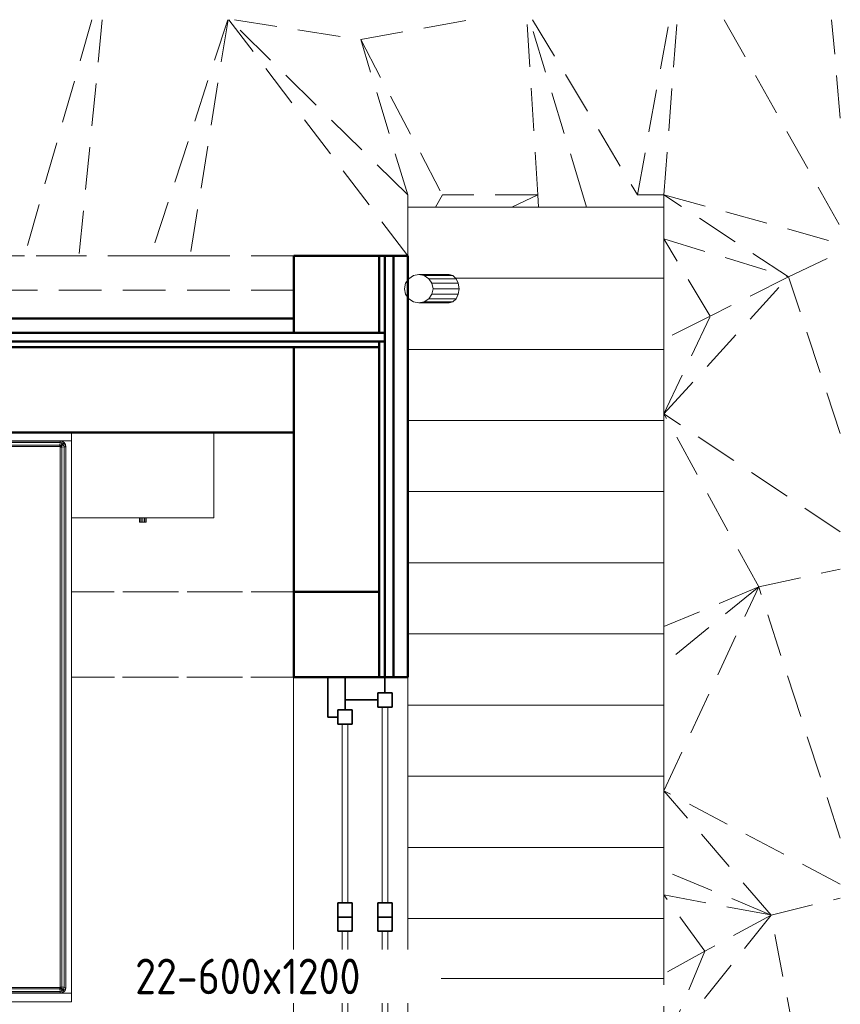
# Model space of a CAD drawing. Header units: millimetres. Extents: x -125 to 26481, y 4748 to 39818.
# Tile 104 of 104: x 23599 to 26481, y 36359 to 39818. Entities that reach past the tile are written whole.
import ezdxf

# ---------------------------------------------------------------- set-up
doc = ezdxf.new("R2010")
doc.units = ezdxf.units.MM
doc.linetypes.add('ADSK_Штриховая_ш3 п1_5', pattern=[225, 150, -75])
for name, color, linetype, lineweight in [('A-COLS-____-MCUT', 52, 'Continuous', 50), ('A-COLS-____-OTLN', 52, 'Continuous', 20), ('A-DETL-____-MBND', 5, 'ADSK_Штриховая_ш3 п1_5', 20), ('A-GENM-____-MCUT', 13, 'Continuous', 50), ('A-GENM-____-OTLN', 13, 'Continuous', 20), ('A-GLAZ-____-MCUT', 151, 'Continuous', 35), ('A-GLAZ-____-OTLN', 151, 'Continuous', 20), ('A-PART-____-MCUT', 2, 'Continuous', 50), ('A-PART-____-OTLN', 2, 'Continuous', 20), ('A-WALL-____-MCUT', 113, 'Continuous', 50), ('A-WALL-____-OTLN', 113, 'Continuous', 20), ('I-FURN-____-OTLN', 30, 'Continuous', 20), ('L-SITE-____-OTLN', 91, 'Continuous', 20), ('M-EQPM-___-IDEN', 50, 'Continuous', 20), ('Q-SPCQ-____-MCUT', 91, 'Continuous', 9), ('Q-SPCQ-____-OTLN', 91, 'Continuous', 20), ('S-BEAM-____-OTLN', 12, 'Continuous', 20), ('S-STRS-____-OTLN', 31, 'Continuous', 20)]:
    doc.layers.add(name, color=color, linetype=linetype, lineweight=lineweight)
doc.styles.add('GOST Common_1', font='GOST_Common.ttf', dxfattribs={"width": 0.9, "height": 125})

# ---------------------------------------------------------------- blocks, each defined once
blk = doc.blocks.new('Family - Site-608699-В_Этаж 02_Отопление')
at = {"layer": 'A-DETL-____-MBND', "color": 253}
for p, q in [((39594.4, 39817.6), (39357.1, 38987.6)), ((39630.7, 39817.6), (39549, 38987.6)), ((40071.7, 39817.6), (39800.6, 38987.6)), ((40072.3, 39817.6), (39939.5, 38987.6)), ((40703.2, 38987.6), (40075.6, 39817.6)), ((40703.2, 39202.3), (40076.5, 39817.6)), ((40095.4, 39817.6), (40538.2, 39747.6)), ((40538.2, 39747.6), (40920.8, 39817.6)), ((41160.5, 39202.3), (41122, 39817.6)), ((41318.8, 39202.3), (41130.8, 39817.6)), ((41141.5, 39817.6), (41510.3, 39202.3)), ((41510.3, 39202.3), (41622.2, 39817.6)), ((41603.2, 39202.3), (41649.7, 39817.6)), ((41814.7, 39817.6), (42222.6, 39091)), ((42222.6, 39472.2), (42192.1, 39817.6)), ((40703.2, 39202.3), (40538.2, 39747.6)), ((40538.2, 39747.6), (40825.2, 39202.3)), ((40703.2, 39159.5), (40703.2, 39202.3)), ((40825.2, 39202.3), (40800.9, 39159.5)), ((41160.5, 39202.3), (40825.2, 39202.3)), ((41160.5, 39202.3), (41069.3, 39159.5)), ((41160.5, 39202.3), (41163.2, 39159.5)), ((41331.8, 39159.5), (41318.8, 39202.3)), ((41603.2, 39202.3), (41510.3, 39202.3)), ((41603.2, 39159.5), (41603.2, 39202.3)), ((42040.6, 38913.8), (41603.2, 39202.3)), ((41603.2, 39202.3), (42222.6, 39030.9)), ((41765.9, 38776.1), (41603.2, 39047.4)), ((41603.2, 39047.4), (42040.6, 38913.8)), ((39357.1, 38987.6), (39120.9, 38987.6)), ((39549, 38987.6), (39357.1, 38987.6)), ((39800.6, 38987.6), (39549, 38987.6)), ((39939.5, 38987.6), (39800.6, 38987.6)), ((40303.2, 38987.6), (39939.5, 38987.6)), ((42040.6, 38913.8), (42222.6, 39000.7)), ((41603.2, 38433.2), (42040.6, 38913.8)), ((41603.2, 38843.2), (41603.2, 38909.5)), ((42040.6, 38913.8), (41765.9, 38776.1)), ((42222.6, 38364), (42040.6, 38913.8)), ((41765.9, 38776.1), (41603.2, 38694.6)), ((41603.2, 38433.2), (41765.9, 38776.1)), ((41603.2, 38622.1), (41603.2, 38659.5)), ((41936, 37824.6), (41603.2, 38433.2)), ((42222.6, 38018.6), (41603.2, 38433.2)), ((41936, 37824.6), (42222.6, 37887.8)), ((41936, 37824.6), (41603.2, 37553.9)), ((41603.2, 37108.4), (41936, 37824.6)), ((41936, 37824.6), (41603.2, 37685.5)), ((42222.6, 36942.1), (41936, 37824.6)), ((41979.6, 36672.1), (41603.2, 37108.4)), ((42222.6, 36780.1), (41603.2, 37108.4)), ((41603.2, 36868.6), (41603.2, 36909.5)), ((41979.6, 36672.1), (41603.2, 36828.7)), ((41747.1, 36545), (41603.2, 36742.6)), ((41603.2, 36742.6), (41979.6, 36672.1)), ((41979.6, 36672.1), (42222.6, 36731)), ((41979.6, 36672.1), (41603.2, 36201.7)), ((41979.6, 36672.1), (41747.1, 36545)), ((42192.2, 35572.6), (41979.6, 36672.1)), ((41603.2, 36201.7), (41747.1, 36545)), ((41747.1, 36545), (41603.2, 36466.3)), ((41603.2, 36201.7), (41603.2, 36449.5))]:
    blk.add_line(p, q, dxfattribs=at)
blk = doc.blocks.new('Прямая форма - V line-609831-В_Этаж 02_Отопление')
at = {"layer": 'A-DETL-____-MBND', "color": 253}
for p, q in [((-150, 1146.2), (-150, 366.9)), ((150, 365.9), (150, 1146.2))]:
    blk.add_line(p, q, dxfattribs=at)
blk = doc.blocks.new('Прямая форма - BMR - 001-609832-В_Этаж 02_Отопление')
blk.add_blockref('Прямая форма - V line-609831-В_Этаж 02_Отопление', (0, 0))
blk = doc.blocks.new('Family - V line-610000-В_Этаж 02_Отопление')
at = {"layer": 'S-STRS-____-OTLN', "color": 253}
for p, q in [((-1, -40), (-900, -40)), ((-900, -40), (-900, -250)), ((-900, -250), (-1, -250)), ((-900, -459.1), (-900, -250)), ((-900, -750), (-900, -500)), ((-900, -500), (-1, -500)), ((-900, -1000), (-900, -750)), ((-900, -750), (-1, -750)), ((-900, -1250), (-900, -1000)), ((-900, -1000), (-1, -1000)), ((-900, -1500), (-900, -1250)), ((-900, -1250), (0, -1250)), ((-900, -1750), (-900, -1500)), ((-900, -1500), (0, -1500)), ((-900, -2000), (-900, -1750)), ((-900, -1750), (0, -1750)), ((-900, -2212.6), (-900, -2000)), ((-900, -2000), (0, -2000)), ((-900, -2433.7), (-900, -2250)), ((-900, -2250), (0, -2250)), ((-900, -2750), (-900, -2500)), ((-900, -2500), (-168.1, -2500)), ((-6.5, -2500), (0, -2500)), ((0, -2578.1), (0, -2750)), ((-900, -2750), (0, -2750))]:
    blk.add_line(p, q, dxfattribs=at)
blk = doc.blocks.new('Family - Concrete - Structural-610001-В_Этаж 02_Отопление')
blk.add_blockref('Family - V line-610000-В_Этаж 02_Отопление', (0, 0))
blk = doc.blocks.new('Family - STAIR - 001-610002-В_Этаж 02_Отопление')
blk.add_blockref('Family - Concrete - Structural-610001-В_Этаж 02_Отопление', (0, 0))
blk = doc.blocks.new('Family - V line-610004-В_Этаж 02_Отопление')
at = {"layer": 'A-DETL-____-MBND', "color": 253}
for p, q in [((-1, -40), (-900, -40)), ((-900, -40), (-900, -250)), ((-900, -250), (-1, -250)), ((-900, -459.1), (-900, -250)), ((-900, -750), (-900, -500)), ((-900, -500), (-1, -500)), ((-900, -1000), (-900, -750)), ((-900, -750), (-1, -750)), ((-900, -1250), (-900, -1000)), ((-900, -1000), (-1, -1000)), ((-900, -1500), (-900, -1250)), ((-900, -1250), (0, -1250)), ((-900, -1750), (-900, -1500)), ((-900, -1500), (0, -1500)), ((-900, -2000), (-900, -1750)), ((-900, -1750), (0, -1750)), ((-900, -2212.6), (-900, -2000)), ((-900, -2000), (0, -2000)), ((-900, -2433.7), (-900, -2250)), ((-900, -2250), (0, -2250)), ((-900, -2750), (-900, -2500)), ((-900, -2500), (-168.1, -2500)), ((-6.5, -2500), (0, -2500)), ((0, -2578.1), (0, -2750)), ((-900, -2750), (0, -2750))]:
    blk.add_line(p, q, dxfattribs=at)
blk = doc.blocks.new('Family - Concrete - Structural-610005-В_Этаж 02_Отопление')
blk.add_blockref('Family - V line-610004-В_Этаж 02_Отопление', (0, 0))
blk = doc.blocks.new('Прямая форма - V line-610974-В_Этаж 02_Отопление')
at = {"layer": 'A-COLS-____-MCUT', "color": 9}
for p, q in [((150, 120), (-150, 120)), ((-150, 120), (-150, -150)), ((150, -150), (150, 120)), ((-150, -150), (150, -150))]:
    blk.add_line(p, q, dxfattribs=at)
blk = doc.blocks.new('Прямая форма - CRE - 001-610975-В_Этаж 02_Отопление')
blk.add_blockref('Прямая форма - V line-610974-В_Этаж 02_Отопление', (0, 0))
blk = doc.blocks.new('Прямая форма - Gypsum Plasterboard - Waterproof-611012-В_Этаж 02_Отопление')
at = {"layer": 'A-WALL-____-MCUT', "color": 9}
for p, q in [((10350, 50), (8870, 50)), ((8870, 50), (8870, 0)), ((10350, 0), (10350, 50)), ((8870, 0), (10350, 0))]:
    blk.add_line(p, q, dxfattribs=at)
blk = doc.blocks.new('Прямая форма - Insulation - Thermal Break-611013-В_Этаж 02_Отопление')
at = {"layer": 'A-WALL-____-MCUT', "color": 9}
for p, q in [((10350, 80), (8870, 80)), ((8870, 80), (8870, 50)), ((10350, 50), (10350, 80)), ((8870, 50), (10350, 50))]:
    blk.add_line(p, q, dxfattribs=at)
blk = doc.blocks.new('Прямая форма - Masonry Block - Structural-611014-В_Этаж 02_Отопление')
at = {"layer": 'A-WALL-____-MCUT', "color": 9}
for p, q in [((9170, 400), (9170, 100)), ((10030, 400), (9170, 400)), ((10030, 100), (10030, 400)), ((9170, 100), (10030, 100))]:
    blk.add_line(p, q, dxfattribs=at)
blk = doc.blocks.new('Прямая форма - Concrete - Structural-611015-В_Этаж 02_Отопление')
at = {"layer": 'A-WALL-____-MCUT', "color": 9}
for p, q in [((10050, 100), (8870, 100)), ((8870, 100), (8870, 80)), ((8870, 80), (10050, 80)), ((10050, 80), (10050, 100)), ((10350, 100), (10080, 100)), ((10080, 100), (10080, 80)), ((10080, 80), (10350, 80)), ((10350, 80), (10350, 100))]:
    blk.add_line(p, q, dxfattribs=at)
blk = doc.blocks.new('Прямая форма - SW - 004-611016-В_Этаж 02_Отопление')
for name in ['Прямая форма - Masonry Block - Structural-611014-В_Этаж 02_Отопление', 'Прямая форма - Concrete - Structural-611015-В_Этаж 02_Отопление', 'Прямая форма - Insulation - Thermal Break-611013-В_Этаж 02_Отопление', 'Прямая форма - Gypsum Plasterboard - Waterproof-611012-В_Этаж 02_Отопление']:
    blk.add_blockref(name, (0, 0))
blk = doc.blocks.new('Family - Gypsum Plasterboard - Waterproof-611020-В_Этаж 02_Отопление')
at = {"layer": 'A-PART-____-MCUT', "color": 9}
for p, q in [((10350, 50), (8870, 50)), ((8870, 50), (8870, 0)), ((10350, 0), (10350, 50)), ((8870, 0), (10350, 0))]:
    blk.add_line(p, q, dxfattribs=at)
blk = doc.blocks.new('Family - Insulation - Thermal Break-611022-В_Этаж 02_Отопление')
at = {"layer": 'A-PART-____-MCUT', "color": 9}
for p, q in [((10350, 80), (8870, 80)), ((8870, 80), (8870, 50)), ((10350, 50), (10350, 80)), ((8870, 50), (10350, 50))]:
    blk.add_line(p, q, dxfattribs=at)
blk = doc.blocks.new('Family - Masonry Block - Structural-611024-В_Этаж 02_Отопление')
at = {"layer": 'A-PART-____-MCUT', "color": 9}
for p, q in [((9170, 400), (9170, 100)), ((10030, 400), (9170, 400)), ((10030, 100), (10030, 400)), ((9170, 100), (10030, 100))]:
    blk.add_line(p, q, dxfattribs=at)
blk = doc.blocks.new('Family - ფ2-611026-В_Этаж 02_Отопление')
at = {"layer": 'A-GENM-____-MCUT', "lineweight": 9}
for p, q in [((-842.6, 401), (-842.6, 280)), ((842.6, 401), (-842.6, 401)), ((842.6, 280), (842.6, 401)), ((-842.6, 280), (-842.6, -1)), ((842.6, -1), (842.6, 280)), ((-842.6, -1), (842.6, -1))]:
    blk.add_line(p, q, dxfattribs=at)
blk = doc.blocks.new('Family - Concrete - Structural-611028-В_Этаж 02_Отопление')
at = {"layer": 'A-PART-____-MCUT', "color": 9}
for p, q in [((10050, 100), (8870, 100)), ((8870, 100), (8870, 80)), ((8870, 80), (10050, 80)), ((10050, 80), (10050, 100)), ((10350, 100), (10080, 100)), ((10080, 100), (10080, 80)), ((10080, 80), (10350, 80)), ((10350, 80), (10350, 100))]:
    blk.add_line(p, q, dxfattribs=at)
blk = doc.blocks.new('Прямая форма - Insulation - Thermal Break-611725-В_Этаж 02_Отопление')
at = {"layer": 'A-WALL-____-MCUT', "color": 9}
for p, q in [((4400, -50), (0, -50)), ((4400, -80), (4400, -50)), ((0, -80), (4400, -80))]:
    blk.add_line(p, q, dxfattribs=at)
blk = doc.blocks.new('Прямая форма - Masonry Block - Structural-611726-В_Этаж 02_Отопление')
at = {"layer": 'A-WALL-____-MCUT', "color": 9}
for p, q in [((4080, -100), (0, -100)), ((4080, -400), (4080, -100)), ((0, -400), (4080, -400))]:
    blk.add_line(p, q, dxfattribs=at)
blk = doc.blocks.new('Прямая форма - Concrete - Structural-611727-В_Этаж 02_Отопление')
at = {"layer": 'A-WALL-____-MCUT', "color": 9}
for p, q in [((4380, -80), (0, -80)), ((0, -100), (4380, -100)), ((4380, -100), (4380, -80))]:
    blk.add_line(p, q, dxfattribs=at)
blk = doc.blocks.new('Прямая форма - Gypsum Plasterboard - Waterproof-611728-В_Этаж 02_Отопление')
at = {"layer": 'A-WALL-____-MCUT', "color": 9}
for p, q in [((4080, 0), (0, 0)), ((4080, -50), (4080, 0)), ((0, -50), (4080, -50))]:
    blk.add_line(p, q, dxfattribs=at)
blk = doc.blocks.new('Прямая форма - SW - 007-611729-В_Этаж 02_Отопление')
for name in ['Прямая форма - Gypsum Plasterboard - Waterproof-611728-В_Этаж 02_Отопление', 'Прямая форма - Insulation - Thermal Break-611725-В_Этаж 02_Отопление', 'Прямая форма - Concrete - Structural-611727-В_Этаж 02_Отопление', 'Прямая форма - Masonry Block - Structural-611726-В_Этаж 02_Отопление']:
    blk.add_blockref(name, (0, 0))
blk = doc.blocks.new('Family - Insulation - Thermal Break-611731-В_Этаж 02_Отопление')
at = {"layer": 'A-PART-____-MCUT', "color": 9}
for p, q in [((4400, -50), (0, -50)), ((4400, -80), (4400, -50)), ((0, -80), (4400, -80))]:
    blk.add_line(p, q, dxfattribs=at)
blk = doc.blocks.new('Family - Masonry Block - Structural-611733-В_Этаж 02_Отопление')
at = {"layer": 'A-PART-____-MCUT', "color": 9}
for p, q in [((4080, -100), (0, -100)), ((4080, -400), (4080, -100)), ((0, -400), (4080, -400))]:
    blk.add_line(p, q, dxfattribs=at)
blk = doc.blocks.new('Family - Concrete - Structural-611737-В_Этаж 02_Отопление')
at = {"layer": 'A-PART-____-MCUT', "color": 9}
for p, q in [((4380, -80), (0, -80)), ((0, -100), (4380, -100)), ((4380, -100), (4380, -80))]:
    blk.add_line(p, q, dxfattribs=at)
blk = doc.blocks.new('Family - Gypsum Plasterboard - Waterproof-611739-В_Этаж 02_Отопление')
at = {"layer": 'A-PART-____-MCUT', "color": 9}
for p, q in [((4080, 0), (0, 0)), ((4080, -50), (4080, 0)), ((0, -50), (4080, -50))]:
    blk.add_line(p, q, dxfattribs=at)
blk = doc.blocks.new('Прямая форма - V line-611807-В_Этаж 02_Отопление')
at = {"layer": 'A-COLS-____-MCUT', "color": 9}
for p, q in [((150, 150), (-150, 150)), ((-150, 150), (-150, -150)), ((150, -150), (150, 150)), ((-150, -150), (150, -150))]:
    blk.add_line(p, q, dxfattribs=at)
blk = doc.blocks.new('Прямая форма - CRE - 001-611808-В_Этаж 02_Отопление')
blk.add_blockref('Прямая форма - V line-611807-В_Этаж 02_Отопление', (0, 0))
blk = doc.blocks.new('Прямая форма - V line-611810-В_Этаж 02_Отопление')
at = {"layer": 'A-GLAZ-____-MCUT', "color": 53}
for p, q in [((105, -55), (55, -55)), ((55, -55), (55, -105)), ((105, -105), (105, -55)), ((842.6, -55), (792.6, -55)), ((792.6, -55), (792.6, -105)), ((892.6, -55), (842.6, -55)), ((842.6, -55), (842.6, -105)), ((842.6, -105), (842.6, -55)), ((892.6, -105), (892.6, -55)), ((1630.1, -55), (1580.1, -55)), ((1580.1, -55), (1580.1, -105)), ((1630.1, -105), (1630.1, -55)), ((55, -80), (0, -80)), ((0, -80), (0, -220)), ((55, -105), (55, -80)), ((1685.1, -80), (1630.1, -80)), ((1630.1, -80), (1630.1, -105)), ((1685.1, -220), (1685.1, -80)), ((80, -105), (55, -105)), ((55, -105), (105, -105)), ((80, -220), (80, -105)), ((792.6, -105), (842.6, -105)), ((842.6, -105), (892.6, -105)), ((1580.1, -105), (1630.1, -105)), ((1605.1, -105), (1605.1, -220)), ((1630.1, -105), (1605.1, -105)), ((165, -195), (115, -195)), ((115, -195), (115, -245)), ((165, -245), (165, -195)), ((842.6, -195), (792.6, -195)), ((792.6, -195), (792.6, -245)), ((892.6, -195), (842.6, -195)), ((842.6, -195), (842.6, -245)), ((842.6, -245), (842.6, -195)), ((892.6, -245), (892.6, -195)), ((1570.1, -195), (1520.1, -195)), ((1520.1, -195), (1520.1, -245)), ((1570.1, -245), (1570.1, -195)), ((115, -220), (0, -220)), ((0, -220), (0, -280)), ((0, -220), (80, -220)), ((115, -245), (115, -220)), ((1685.1, -220), (1570.1, -220)), ((1570.1, -220), (1570.1, -245)), ((1605.1, -220), (1685.1, -220)), ((1685.1, -280), (1685.1, -220)), ((140, -245), (115, -245)), ((115, -245), (165, -245)), ((140, -280), (140, -245)), ((792.6, -245), (842.6, -245)), ((842.6, -245), (892.6, -245)), ((1520.1, -245), (1570.1, -245)), ((1545.1, -245), (1545.1, -280)), ((1570.1, -245), (1545.1, -245)), ((0, -280), (140, -280)), ((1545.1, -280), (1685.1, -280))]:
    blk.add_line(p, q, dxfattribs=at)
at = {"layer": 'A-GLAZ-____-OTLN', "color": 253}
for p, q in [((792.6, -70), (105, -70)), ((105, -90), (792.6, -90)), ((1580.1, -70), (892.6, -70)), ((892.6, -90), (1580.1, -90)), ((792.6, -210), (165, -210)), ((165, -230), (792.6, -230)), ((1520.1, -210), (892.6, -210)), ((892.6, -230), (1520.1, -230))]:
    blk.add_line(p, q, dxfattribs=at)
blk = doc.blocks.new('Прямая форма - ფ2-611811-В_Этаж 02_Отопление')
blk.add_blockref('Прямая форма - V line-611810-В_Этаж 02_Отопление', (0, 0))
blk = doc.blocks.new('Прямая форма - Timber - Floor-611842-В_Этаж 02_Отопление')
at = {"layer": 'A-DETL-____-MBND', "color": 253}
for p, q in [((6440, -120), (2360, -120)), ((5659.7, -1180), (6440, -1180)), ((6439, -1480), (5659.7, -1480))]:
    blk.add_line(p, q, dxfattribs=at)
blk = doc.blocks.new('Прямая форма - SLA - 009-611843-В_Этаж 02_Отопление')
blk.add_blockref('Прямая форма - Timber - Floor-611842-В_Этаж 02_Отопление', (0, 0))
blk = doc.blocks.new('Family - Timber - Floor-611851-В_Этаж 02_Отопление')
at = {"layer": 'A-DETL-____-MBND', "color": 253}
for p, q in [((6440, -120), (2360, -120)), ((5659.7, -1180), (6440, -1180)), ((6439, -1480), (5659.7, -1480))]:
    blk.add_line(p, q, dxfattribs=at)
blk = doc.blocks.new('Прямая форма - V line-610911-В_Этаж 02_Отопление')
at = {"layer": 'I-FURN-____-OTLN', "color": 253}
for p, q in [((-645.4, -30), (-645.4, 0)), ((-645.4, -30), (-645.4, 0)), ((-388.3, -30), (-388.3, 0)), ((-388.3, -30), (-388.3, 0)), ((-129.6, -30), (-129.6, 0)), ((-129.6, -30), (-129.6, 0)), ((129.6, -30), (129.6, 0)), ((129.6, -30), (129.6, 0)), ((388.3, -30), (388.3, 0)), ((388.3, -30), (388.3, 0)), ((645.4, -30), (645.4, 0)), ((645.4, -30), (645.4, 0)), ((900, 0), (900, -300)), ((-1400, 0), (-1400, -300)), ((-900, 0), (-900, -300)), ((-645.4, -30), (-900, -30)), ((-900, -30), (-645.4, -30)), ((-874.1, -35.9), (-867.7, -31.5)), ((-873.7, -36.3), (-867.4, -32.2)), ((-867.7, -31.5), (-860, -30)), ((-867.4, -32.2), (-867.7, -31.5)), ((-867.4, -32.2), (-859.9, -30.7)), ((-865.4, -37), (-867.4, -32.2)), ((-859.9, -30.7), (-860, -30)), ((-859.9, -30.7), (859.9, -30.7)), ((-859.4, -35.9), (-859.9, -30.7)), ((-388.3, -30), (-645.4, -30)), ((-645.4, -30), (-388.3, -30)), ((-129.6, -30), (-388.3, -30)), ((-388.3, -30), (-129.6, -30)), ((129.6, -30), (-129.6, -30)), ((-129.6, -30), (129.6, -30)), ((388.3, -30), (129.6, -30)), ((129.6, -30), (388.3, -30)), ((645.4, -30), (388.3, -30)), ((388.3, -30), (645.4, -30)), ((900, -30), (645.4, -30)), ((645.4, -30), (900, -30)), ((859.4, -35.9), (859.9, -30.7)), ((859.9, -30.7), (860, -30)), ((859.9, -30.7), (867.4, -32.2)), ((860, -30), (867.7, -31.5)), ((865.4, -37), (867.4, -32.2)), ((867.4, -32.2), (867.7, -31.5)), ((867.4, -32.2), (873.7, -36.3)), ((867.7, -31.5), (874.1, -35.9)), ((1400, 0), (1400, -300)), ((-880, -50), (-878.5, -42.3)), ((-880, -1950), (-880, -50)), ((-879.3, -50.1), (-880, -50)), ((-879.3, -50.1), (-877.8, -42.6)), ((-879.3, -1949.9), (-879.3, -50.1)), ((-874.1, -50.6), (-879.3, -50.1)), ((-878.5, -42.3), (-874.1, -35.9)), ((-877.8, -42.6), (-878.5, -42.3)), ((-877.8, -42.6), (-873.7, -36.3)), ((-873, -44.6), (-877.8, -42.6)), ((-873.7, -36.3), (-874.1, -35.9)), ((-874.1, -50.6), (-873, -44.6)), ((-874.1, -1949.4), (-874.1, -50.6)), ((-865.2, -51.5), (-874.1, -50.6)), ((-869.9, -40.1), (-873.7, -36.3)), ((-873, -44.6), (-869.9, -40.1)), ((-864.5, -48.1), (-873, -44.6)), ((-869.9, -40.1), (-865.4, -37)), ((-863.5, -46.5), (-869.9, -40.1)), ((-865.4, -37), (-859.4, -35.9)), ((-861.9, -45.5), (-865.4, -37)), ((-865.2, -51.5), (-864.5, -48.1)), ((-865.2, -1948.5), (-865.2, -51.5)), ((-860, -52), (-865.2, -51.5)), ((-864.5, -48.1), (-863.5, -46.5)), ((-860, -50), (-864.5, -48.1)), ((-863.5, -46.5), (-861.9, -45.5)), ((-860, -50), (-863.5, -46.5)), ((-861.9, -45.5), (-858.5, -44.8)), ((-860, -50), (-861.9, -45.5)), ((-859.7, -50.3), (-860, -50)), ((-860, -52), (-859.7, -50.3)), ((-860, -1948), (-860, -52)), ((-859.7, -50.3), (-858, -50)), ((-859.4, -35.9), (859.4, -35.9)), ((-858.5, -44.8), (-859.4, -35.9)), ((-858.5, -44.8), (858.5, -44.8)), ((-858, -50), (-858.5, -44.8)), ((-858, -50), (858, -50)), ((858, -50), (858.5, -44.8)), ((858, -50), (859.7, -50.3)), ((858.5, -44.8), (859.4, -35.9)), ((858.5, -44.8), (861.9, -45.5)), ((859.4, -35.9), (865.4, -37)), ((859.7, -50.3), (860, -50)), ((859.7, -50.3), (860, -52)), ((860, -50), (861.9, -45.5)), ((860, -50), (863.5, -46.5)), ((860, -50), (864.5, -48.1)), ((860, -52), (865.2, -51.5)), ((860, -52), (860, -1948)), ((861.9, -45.5), (865.4, -37)), ((861.9, -45.5), (863.5, -46.5)), ((863.5, -46.5), (869.9, -40.1)), ((863.5, -46.5), (864.5, -48.1)), ((864.5, -48.1), (873, -44.6)), ((864.5, -48.1), (865.2, -51.5)), ((865.2, -51.5), (874.1, -50.6)), ((865.2, -51.5), (865.2, -1948.5)), ((865.4, -37), (869.9, -40.1)), ((869.9, -40.1), (873.7, -36.3)), ((869.9, -40.1), (873, -44.6)), ((873, -44.6), (877.8, -42.6)), ((873, -44.6), (874.1, -50.6)), ((873.7, -36.3), (874.1, -35.9)), ((873.7, -36.3), (877.8, -42.6)), ((874.1, -35.9), (878.5, -42.3)), ((874.1, -50.6), (879.3, -50.1)), ((874.1, -50.6), (874.1, -1949.4)), ((877.8, -42.6), (878.5, -42.3)), ((877.8, -42.6), (879.3, -50.1)), ((878.5, -42.3), (880, -50)), ((879.3, -50.1), (880, -50)), ((879.3, -50.1), (879.3, -1949.9)), ((880, -50), (880, -1950)), ((-1400, -300), (-900, -300)), ((-1162, -315), (-1162, -300)), ((-1160.4, -315), (-1160.4, -300)), ((-1156, -315), (-1156, -300)), ((-1150, -315), (-1150, -300)), ((-1144, -315), (-1144, -300)), ((-1139.6, -315), (-1139.6, -300)), ((-1138, -315), (-1138, -300)), ((-900, -1970), (-900, -300)), ((900, -300), (900, -1970)), ((900, -300), (1400, -300)), ((1138, -315), (1138, -300)), ((1139.6, -315), (1139.6, -300)), ((1144, -315), (1144, -300)), ((1150, -315), (1150, -300)), ((1156, -315), (1156, -300)), ((1160.4, -315), (1160.4, -300)), ((1162, -315), (1162, -300)), ((-1162, -315), (-1160.4, -315)), ((-1160.4, -315), (-1156, -315)), ((-1156, -315), (-1150, -315)), ((-1150, -315), (-1144, -315)), ((-1144, -315), (-1139.6, -315)), ((-1139.6, -315), (-1138, -315)), ((1138, -315), (1139.6, -315)), ((1139.6, -315), (1144, -315)), ((1144, -315), (1150, -315)), ((1150, -315), (1156, -315)), ((1156, -315), (1160.4, -315)), ((1160.4, -315), (1162, -315)), ((-645.4, -1970), (-900, -1970)), ((-900, -2000), (-900, -1970)), ((-900, -1970), (-645.4, -1970)), ((-900, -2000), (-900, -1970)), ((-879.3, -1949.9), (-880, -1950)), ((-878.5, -1957.7), (-880, -1950)), ((-874.1, -1949.4), (-879.3, -1949.9)), ((-877.8, -1957.4), (-879.3, -1949.9)), ((-877.8, -1957.4), (-878.5, -1957.7)), ((-874.1, -1964.1), (-878.5, -1957.7)), ((-873, -1955.4), (-877.8, -1957.4)), ((-873.7, -1963.7), (-877.8, -1957.4)), ((-865.2, -1948.5), (-874.1, -1949.4)), ((-873, -1955.4), (-874.1, -1949.4)), ((-873.7, -1963.7), (-874.1, -1964.1)), ((-867.7, -1968.5), (-874.1, -1964.1)), ((-869.9, -1959.9), (-873.7, -1963.7)), ((-867.4, -1967.8), (-873.7, -1963.7)), ((-864.5, -1951.9), (-873, -1955.4)), ((-869.9, -1959.9), (-873, -1955.4)), ((-863.5, -1953.5), (-869.9, -1959.9)), ((-865.4, -1963), (-869.9, -1959.9)), ((-867.4, -1967.8), (-867.7, -1968.5)), ((-860, -1970), (-867.7, -1968.5)), ((-865.4, -1963), (-867.4, -1967.8)), ((-859.9, -1969.3), (-867.4, -1967.8)), ((-861.9, -1954.5), (-865.4, -1963)), ((-859.4, -1964.1), (-865.4, -1963)), ((-860, -1948), (-865.2, -1948.5)), ((-864.5, -1951.9), (-865.2, -1948.5)), ((-860, -1950), (-864.5, -1951.9)), ((-863.5, -1953.5), (-864.5, -1951.9)), ((-860, -1950), (-863.5, -1953.5)), ((-861.9, -1954.5), (-863.5, -1953.5)), ((-860, -1950), (-861.9, -1954.5)), ((-858.5, -1955.2), (-861.9, -1954.5)), ((-859.7, -1949.7), (-860, -1948)), ((-859.7, -1949.7), (-860, -1950)), ((-859.9, -1969.3), (-860, -1970)), ((-859.4, -1964.1), (-859.9, -1969.3)), ((859.9, -1969.3), (-859.9, -1969.3)), ((-858, -1950), (-859.7, -1949.7)), ((-858.5, -1955.2), (-859.4, -1964.1)), ((859.4, -1964.1), (-859.4, -1964.1)), ((-858, -1950), (-858.5, -1955.2)), ((858.5, -1955.2), (-858.5, -1955.2)), ((858, -1950), (-858, -1950)), ((-645.4, -1970), (-388.3, -1970)), ((-645.4, -2000), (-645.4, -1970)), ((-645.4, -1970), (-388.3, -1970)), ((-645.4, -2000), (-645.4, -1970)), ((-388.3, -1970), (-129.6, -1970)), ((-388.3, -2000), (-388.3, -1970)), ((-388.3, -1970), (-129.6, -1970)), ((-388.3, -2000), (-388.3, -1970)), ((-129.6, -1970), (129.6, -1970)), ((-129.6, -2000), (-129.6, -1970)), ((-129.6, -1970), (129.6, -1970)), ((-129.6, -2000), (-129.6, -1970)), ((129.6, -1970), (388.3, -1970)), ((129.6, -2000), (129.6, -1970)), ((129.6, -1970), (388.3, -1970)), ((129.6, -2000), (129.6, -1970)), ((388.3, -1970), (645.4, -1970)), ((388.3, -2000), (388.3, -1970)), ((388.3, -1970), (645.4, -1970)), ((388.3, -2000), (388.3, -1970)), ((645.4, -1970), (900, -1970)), ((645.4, -2000), (645.4, -1970)), ((645.4, -1970), (900, -1970)), ((645.4, -2000), (645.4, -1970)), ((859.7, -1949.7), (858, -1950)), ((858, -1950), (858.5, -1955.2)), ((861.9, -1954.5), (858.5, -1955.2)), ((858.5, -1955.2), (859.4, -1964.1)), ((865.4, -1963), (859.4, -1964.1)), ((859.4, -1964.1), (859.9, -1969.3)), ((860, -1948), (859.7, -1949.7)), ((859.7, -1949.7), (860, -1950)), ((867.4, -1967.8), (859.9, -1969.3)), ((859.9, -1969.3), (860, -1970)), ((865.2, -1948.5), (860, -1948)), ((860, -1950), (864.5, -1951.9)), ((860, -1950), (863.5, -1953.5)), ((860, -1950), (861.9, -1954.5)), ((867.7, -1968.5), (860, -1970)), ((863.5, -1953.5), (861.9, -1954.5)), ((861.9, -1954.5), (865.4, -1963)), ((864.5, -1951.9), (863.5, -1953.5)), ((863.5, -1953.5), (869.9, -1959.9)), ((865.2, -1948.5), (864.5, -1951.9)), ((864.5, -1951.9), (873, -1955.4)), ((874.1, -1949.4), (865.2, -1948.5)), ((869.9, -1959.9), (865.4, -1963)), ((865.4, -1963), (867.4, -1967.8)), ((873.7, -1963.7), (867.4, -1967.8)), ((867.4, -1967.8), (867.7, -1968.5)), ((874.1, -1964.1), (867.7, -1968.5)), ((873, -1955.4), (869.9, -1959.9)), ((869.9, -1959.9), (873.7, -1963.7)), ((874.1, -1949.4), (873, -1955.4)), ((873, -1955.4), (877.8, -1957.4)), ((877.8, -1957.4), (873.7, -1963.7)), ((873.7, -1963.7), (874.1, -1964.1)), ((879.3, -1949.9), (874.1, -1949.4)), ((878.5, -1957.7), (874.1, -1964.1)), ((879.3, -1949.9), (877.8, -1957.4)), ((877.8, -1957.4), (878.5, -1957.7)), ((880, -1950), (878.5, -1957.7)), ((880, -1950), (879.3, -1949.9)), ((900, -2000), (900, -1970)), ((900, -2000), (900, -1970)), ((-645.4, -2000), (-900, -2000)), ((-900, -2000), (-645.4, -2000)), ((-388.3, -2000), (-645.4, -2000)), ((-645.4, -2000), (-388.3, -2000)), ((-129.6, -2000), (-388.3, -2000)), ((-388.3, -2000), (-129.6, -2000)), ((129.6, -2000), (-129.6, -2000)), ((-129.6, -2000), (129.6, -2000)), ((388.3, -2000), (129.6, -2000)), ((129.6, -2000), (388.3, -2000)), ((645.4, -2000), (388.3, -2000)), ((388.3, -2000), (645.4, -2000)), ((900, -2000), (645.4, -2000)), ((645.4, -2000), (900, -2000))]:
    blk.add_line(p, q, dxfattribs=at)
blk = doc.blocks.new('Прямая форма - FU - 059-611905-В_Этаж 02_Отопление')
blk.add_blockref('Прямая форма - V line-610911-В_Этаж 02_Отопление', (0, 0))
blk = doc.blocks.new('Прямая форма - V line-613055-В_Этаж 02_Отопление')
at = {"layer": 'Q-SPCQ-____-MCUT', "color": 133}
for p, q in [((-35.4, 35.4), (-46.2, 19.1)), ((-19.1, 46.2), (-35.4, 35.4)), ((0, 50), (-19.1, 46.2)), ((19.1, 46.2), (0, 50)), ((35.4, 35.4), (19.1, 46.2)), ((46.2, 19.1), (35.4, 35.4)), ((-46.2, 19.1), (-50, 0)), ((-50, 0), (-46.2, -19.1)), ((50, 0), (46.2, 19.1)), ((46.2, -19.1), (50, 0)), ((-46.2, -19.1), (-35.4, -35.4)), ((35.4, -35.4), (46.2, -19.1)), ((-35.4, -35.4), (-19.1, -46.2)), ((-19.1, -46.2), (0, -50)), ((0, -50), (19.1, -46.2)), ((19.1, -46.2), (35.4, -35.4))]:
    blk.add_line(p, q, dxfattribs=at)
at = {"layer": 'Q-SPCQ-____-OTLN', "color": 253}
for p, q in [((-50, -106.1), (-50, 0)), ((50, 0), (50, -106.1)), ((-46.2, -119.6), (-46.2, -19.1)), ((46.2, -119.6), (46.2, -19.1)), ((-35.4, -131.1), (-35.4, -35.4)), ((-19.1, -138.7), (-19.1, -46.2)), ((0, -141.4), (0, -50)), ((19.1, -138.7), (19.1, -46.2)), ((35.4, -131.1), (35.4, -35.4)), ((-50, -106.1), (-46.2, -119.6)), ((-46.2, -119.6), (-35.4, -131.1)), ((-35.4, -131.1), (-19.1, -138.7)), ((19.1, -138.7), (35.4, -131.1)), ((35.4, -131.1), (46.2, -119.6)), ((46.2, -119.6), (50, -106.1)), ((-19.1, -138.7), (0, -141.4)), ((0, -141.4), (19.1, -138.7))]:
    blk.add_line(p, q, dxfattribs=at)
blk = doc.blocks.new('Прямая форма - FU - 047-613056-В_Этаж 02_Отопление')
blk.add_blockref('Прямая форма - V line-613055-В_Этаж 02_Отопление', (0, 0))
blk = doc.blocks.new('V line_ifc_RVT-1-В_Этаж 02_Отопление')
at = {"layer": 'A-COLS-____-OTLN', "color": 253, "lineweight": 20, "rotation": 180}
for name, p in [('Прямая форма - CRE - 001-610975-В_Этаж 02_Отопление', (40453.2, 38837.6)), ('Прямая форма - CRE - 001-611808-В_Этаж 02_Отопление', (40453.2, 37657.6))]:
    blk.add_blockref(name, p, dxfattribs=at)
at = {"layer": 'A-GENM-____-OTLN', "color": 253, "lineweight": 20}
blk.add_blockref('Прямая форма - SLA - 009-611843-В_Этаж 02_Отопление', (33863.2, 38987.6), dxfattribs=at)
at = {"layer": 'A-GENM-____-OTLN', "color": 253, "lineweight": 20, "rotation": 90}
blk.add_blockref('Family - ფ2-611026-В_Этаж 02_Отопление', (40703.2, 36665.1), dxfattribs=at)
at = {"layer": 'A-GLAZ-____-OTLN', "color": 253, "lineweight": 20, "rotation": 270}
blk.add_blockref('Прямая форма - ფ2-611811-В_Этаж 02_Отопление', (40703.2, 37507.6), dxfattribs=at)
at = {"layer": 'A-PART-____-OTLN', "color": 253, "lineweight": 20}
for name, p, rotation in [('Family - Concrete - Structural-610005-В_Этаж 02_Отопление', (40703.2, 36409.5), 180), ('Family - Concrete - Structural-611028-В_Этаж 02_Отопление', (40703.2, 28637.6), 90), ('Family - Insulation - Thermal Break-611022-В_Этаж 02_Отопление', (40703.2, 28637.6), 90), ('Family - Gypsum Plasterboard - Waterproof-611020-В_Этаж 02_Отопление', (40703.2, 28637.6), 90), ('Family - Masonry Block - Structural-611024-В_Этаж 02_Отопление', (40703.2, 28637.6), 90)]:
    blk.add_blockref(name, p, dxfattribs=dict(at, rotation=rotation))
for name, p in [('Family - Timber - Floor-611851-В_Этаж 02_Отопление', (33863.2, 38987.6)), ('Family - Gypsum Plasterboard - Waterproof-611739-В_Этаж 02_Отопление', (36223.2, 38767.6)), ('Family - Insulation - Thermal Break-611731-В_Этаж 02_Отопление', (36223.2, 38767.6)), ('Family - Concrete - Structural-611737-В_Этаж 02_Отопление', (36223.2, 38767.6)), ('Family - Masonry Block - Structural-611733-В_Этаж 02_Отопление', (36223.2, 38767.6))]:
    blk.add_blockref(name, p, dxfattribs=at)
at = {"layer": 'A-WALL-____-OTLN', "color": 253, "lineweight": 20, "rotation": 90}
blk.add_blockref('Прямая форма - SW - 004-611016-В_Этаж 02_Отопление', (40703.2, 28637.6), dxfattribs=at)
at = {"layer": 'A-WALL-____-OTLN', "color": 253, "lineweight": 20}
blk.add_blockref('Прямая форма - SW - 007-611729-В_Этаж 02_Отопление', (36223.2, 38767.6), dxfattribs=at)
at = {"layer": 'I-FURN-____-OTLN', "color": 253, "lineweight": 20}
blk.add_blockref('Прямая форма - FU - 059-611905-В_Этаж 02_Отопление', (38623, 38367.6), dxfattribs=at)
at = {"layer": 'L-SITE-____-OTLN', "color": 253, "lineweight": 20}
blk.add_blockref('Family - Site-608699-В_Этаж 02_Отопление', (0, 0), dxfattribs=at)
at = {"layer": 'Q-SPCQ-____-OTLN', "color": 253, "lineweight": 20, "rotation": 90}
blk.add_blockref('Прямая форма - FU - 047-613056-В_Этаж 02_Отопление', (40742.3, 38872.3), dxfattribs=at)
at = {"layer": 'S-BEAM-____-OTLN', "color": 253, "lineweight": 20, "rotation": 90}
blk.add_blockref('Прямая форма - BMR - 001-609832-В_Этаж 02_Отопление', (40669.2, 37657.6), dxfattribs=at)
at = {"layer": 'S-STRS-____-OTLN', "color": 253, "lineweight": 20, "rotation": 180}
blk.add_blockref('Family - STAIR - 001-610002-В_Этаж 02_Отопление', (40703.2, 36409.5), dxfattribs=at)

msp = doc.modelspace()

# ---------------------------------------------------------------- block references
at = {"lineweight": 9}
msp.add_blockref('V line_ifc_RVT-1-В_Этаж 02_Отопление', (-15741.7, 0), dxfattribs=at)

# ---------------------------------------------------------------- next in the draw order: texts
at = {"layer": 'M-EQPM-___-IDEN', "lineweight": 9, "insert": (24004.4, 36519.1), "char_height": 125, "width": 1042.595, "attachment_point": 1, "style": 'GOST Common_1', "bg_fill": 3, "box_fill_scale": 1.25, "bg_fill_color": 256, "bg_fill_true_color": 13158600, "bg_fill_transparency": 0}
msp.add_mtext('22-600x1200', dxfattribs=at)

doc.saveas('drawing.dxf')
